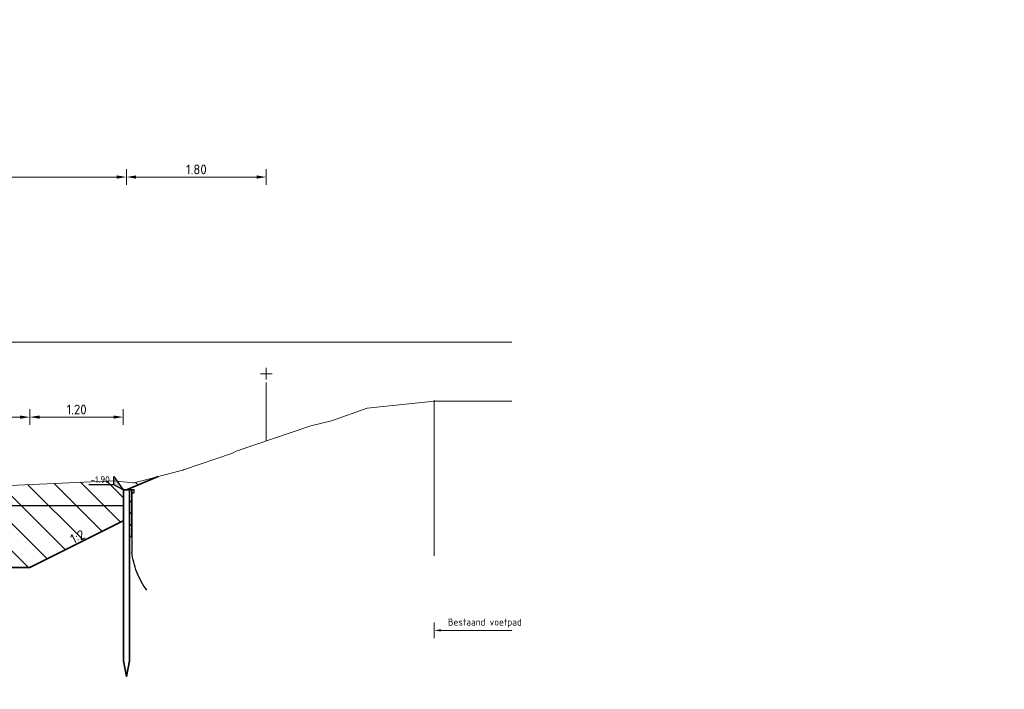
# Model space of a CAD drawing. Header units: metres. Extents: x -1 to 222837, y -2 to 853657.
# Tile 50 of 256: x 111529 to 111542, y 425639 to 425647. Entities that reach past the tile are written whole.
import ezdxf
from ezdxf.enums import TextEntityAlignment as Align

# ---------------------------------------------------------------- set-up
doc = ezdxf.new("R2010")
doc.units = ezdxf.units.M
doc.header["$XCLIPFRAME"] = 0
for name, pattern in [('1-1', [20, 10, -10]), ('AL-NAP_LIJN', [15.25, 12, -1.5, 0.25, -1.5]), ('HIDDENX2', [19.05, 12.7, -6.35])]:
    doc.linetypes.add(name, pattern=pattern)
for name, color, linetype, lineweight in [('A-TXT-T25', 7, 'Continuous', 25), ('B-ALG_TXT', 8, 'Continuous', 5), ('B-WE-GW-MAAIVELD-GD', 93, 'Continuous', 18), ('N-WE-AM-NAP-G', 7, 'AL-NAP_LIJN', 18), ('N-WE-GK-DAMWAND_Hout-G', 40, 'Continuous', 35), ('N-WE-GK-M', 7, 'Continuous', 18), ('N-WE-GW-BERM-G', 90, 'Continuous', 35), ('N-WE-GW-WATERGANG-WERK-A', 92, 'Continuous', 18), ('PR-RASTER-N @ 0.05', 2, 'Continuous', 5), ('X-XX-AL-HOOGTELABEL-S', 90, 'Continuous', 25)]:
    doc.layers.add(name, color=color, linetype=linetype, lineweight=lineweight)
for name, color, linetype in [('NIEUW', 3, 'Continuous'), ('PR-WATER', 140, 'Continuous'), ('X-REF', 7, 'Continuous')]:
    doc.layers.add(name, color=color, linetype=linetype)
doc.styles.add('NLCS-ISO', font='NLCS-ISO.ttf')
doc.styles.add('NLCS-ISO-ANNOTATIEF-T25', font='NLCS-ISO.ttf', dxfattribs={"height": 2.5})
doc.styles.add('NLCS-ISO-M50-T25', font='NLCS-ISO.ttf')
doc.dimstyles.new('NLCS-ANNOTATIEF-T25-PIJL', dxfattribs={"dimtxt": 2.5, "dimasz": 2.5, "dimexe": 2, "dimexo": 2, "dimgap": 0.7, "dimtad": 1, "dimzin": 0, "dimdsep": 46, "dimtxsty": 'NLCS-ISO-ANNOTATIEF-T25', "dimcen": 0, "dimdle": 2, "dimclrd": 256, "dimclre": 256, "dimclrt": 256, "dimadec": 5, "dimazin": 0, "dimtfac": 1, "dimtofl": 0, "dimtmove": 1, "dimatfit": 0, "dimfxl": 2, "dimfxlon": 1, "dimtfillclr": 254, "dimtolj": 1, "dimtzin": 0, "dimlwd": 18, "dimlwe": 18, "dimarcsym": 0})
picture_1 = doc.add_image_def('image1.ecw', size_in_pixel=(400001, 250001))
picture_2 = doc.add_image_def('image2.ecw', size_in_pixel=(120000, 80000))

# ---------------------------------------------------------------- blocks, each defined once
blk = doc.blocks.new('beschoeiing')
at = {"layer": 'N-WE-GK-DAMWAND_Hout-G', "flags": 128}
for points in [[(115181.26, 427398.829), (115181.26, 427398.979), (115181.23, 427398.979), (115181.23, 427398.829)], [(115181.34, 427396.779), (115181.3, 427396.579), (115181.26, 427396.779), (115181.26, 427398.979), (115181.34, 427398.979)], [(115181.26, 427398.679), (115181.26, 427398.829), (115181.23, 427398.829), (115181.23, 427398.679)], [(115181.26, 427398.529), (115181.26, 427398.679), (115181.23, 427398.679), (115181.23, 427398.529)], [(115181.26, 427398.379), (115181.26, 427398.529), (115181.23, 427398.529), (115181.23, 427398.379)]]:
    blk.add_lwpolyline(points, close=True, dxfattribs=at)
at = {"layer": 'NIEUW', "linetype": 'HIDDENX2', "ltscale": 0.5}
blk.add_lwpolyline([(115181.23, 427398.962), (115181.23, 427398.939), (115181.2, 427398.939), (115181.2, 427398.979), (115181.23, 427398.979), (115181.23, 427398.179, -0.131764), (115181.036, 427397.686)], format="xyb", dxfattribs=at)
blk = doc.blocks.new('BESCHOEIING1')
blk.add_blockref('beschoeiing', (-3940.745, -1556.733))
blk = doc.blocks.new('*D1985')
at = {"layer": 'A-TXT-T25', "linetype": 'Continuous', "lineweight": 18, "transparency": 16777216}
for p, q in [((111525.142, 425645.087), (111525.142, 425645.287)), ((111525.267, 425645.187), (111530.197, 425645.187)), ((111530.322, 425645.087), (111530.322, 425645.287))]:
    blk.add_line(p, q, dxfattribs=at)
at = {"layer": 'A-TXT-T25', "transparency": 16777216}
for points in [[(111525.267, 425645.208), (111525.267, 425645.166), (111525.142, 425645.187)], [(111530.197, 425645.208), (111530.197, 425645.166), (111530.322, 425645.187)]]:
    blk.add_solid(points, dxfattribs=at)
at = {"layer": 'Defpoints', "color": 0, "transparency": 16777216}
for p in [(111530.322, 425645.187), (111525.142, 425642.385), (111530.322, 425642.385)]:
    blk.add_point(p, dxfattribs=at)
at = {"layer": 'A-TXT-T25', "transparency": 16777216, "insert": (111527.732, 425645.285), "char_height": 0.125, "attachment_point": 5, "style": 'NLCS-ISO-ANNOTATIEF-T25'}
blk.add_mtext('\\A1;5.18', dxfattribs=at)
blk = doc.blocks.new('SAL-HOOGTELABEL_01-SO')
for p, q in [((-2.46, 1.31), (-2.46, 3.44)), ((-2.46, 3.44), (0, 0)), ((-2.46, 1.31), (-8.84, 1.31)), ((0, 0), (-2.46, 1.31))]:
    blk.add_line(p, q)
blk.add_solid([(-2.46, 3.44), (-2.46, 1.31), (0, 0)])
at = {"style": 'NLCS-ISO'}
blk.add_attdef('...', text='', height=1.8, dxfattribs=at).set_placement((-5.96, 2.61), align=Align.MIDDLE)
blk = doc.blocks.new('*D1987')
at = {"layer": 'A-TXT-T25', "linetype": 'Continuous', "lineweight": 18, "transparency": 16777216}
for p, q in [((111526.481, 425641.998), (111526.481, 425642.198)), ((111529.079, 425641.998), (111529.079, 425642.198)), ((111526.606, 425642.098), (111528.954, 425642.098))]:
    blk.add_line(p, q, dxfattribs=at)
at = {"layer": 'A-TXT-T25', "transparency": 16777216}
for points in [[(111526.606, 425642.119), (111526.606, 425642.077), (111526.481, 425642.098)], [(111528.954, 425642.119), (111528.954, 425642.077), (111529.079, 425642.098)]]:
    blk.add_solid(points, dxfattribs=at)
at = {"layer": 'Defpoints', "color": 0, "transparency": 16777216}
for p in [(111529.079, 425642.098), (111526.481, 425640.162), (111529.079, 425640.162)]:
    blk.add_point(p, dxfattribs=at)
at = {"layer": 'A-TXT-T25', "transparency": 16777216, "insert": (111527.78, 425642.196), "char_height": 0.125, "attachment_point": 5, "style": 'NLCS-ISO-ANNOTATIEF-T25'}
blk.add_mtext('\\A1;2.60', dxfattribs=at)
blk = doc.blocks.new('*D1988')
at = {"layer": 'A-TXT-T25', "linetype": 'Continuous', "lineweight": 18, "transparency": 16777216}
for p, q in [((111529.079, 425641.999), (111529.079, 425642.199)), ((111530.282, 425641.999), (111530.282, 425642.199)), ((111529.204, 425642.099), (111530.157, 425642.099))]:
    blk.add_line(p, q, dxfattribs=at)
at = {"layer": 'A-TXT-T25', "transparency": 16777216}
for points in [[(111529.204, 425642.119), (111529.204, 425642.078), (111529.079, 425642.099)], [(111530.157, 425642.119), (111530.157, 425642.078), (111530.282, 425642.099)]]:
    blk.add_solid(points, dxfattribs=at)
at = {"layer": 'Defpoints', "color": 0, "transparency": 16777216}
for p in [(111530.282, 425642.099), (111530.282, 425640.763), (111529.079, 425640.162)]:
    blk.add_point(p, dxfattribs=at)
at = {"layer": 'A-TXT-T25', "transparency": 16777216, "insert": (111529.681, 425642.196), "char_height": 0.125, "attachment_point": 5, "style": 'NLCS-ISO-ANNOTATIEF-T25'}
blk.add_mtext('\\A1;1.20', dxfattribs=at)
blk = doc.blocks.new('ELEMENT_RASTER')
for p, q in [((0, 10.5), (0, 12.5)), ((-1, 11.5), (1, 11.5)), ((0, 0), (0, 10))]:
    blk.add_line(p, q)
blk = doc.blocks.new('*D1990')
at = {"layer": 'A-TXT-T25', "linetype": 'Continuous', "lineweight": 18, "transparency": 16777216}
for p, q in [((111530.322, 425645.087), (111530.322, 425645.287)), ((111530.447, 425645.187), (111531.997, 425645.187)), ((111532.122, 425645.087), (111532.122, 425645.287))]:
    blk.add_line(p, q, dxfattribs=at)
at = {"layer": 'A-TXT-T25', "transparency": 16777216}
for points in [[(111530.447, 425645.208), (111530.447, 425645.166), (111530.322, 425645.187)], [(111531.997, 425645.208), (111531.997, 425645.166), (111532.122, 425645.187)]]:
    blk.add_solid(points, dxfattribs=at)
at = {"layer": 'Defpoints', "color": 0, "transparency": 16777216}
for p in [(111532.122, 425645.187), (111532.122, 425642.168), (111530.322, 425641.163)]:
    blk.add_point(p, dxfattribs=at)
at = {"layer": 'A-TXT-T25', "transparency": 16777216, "insert": (111531.222, 425645.285), "char_height": 0.125, "attachment_point": 5, "style": 'NLCS-ISO-ANNOTATIEF-T25'}
blk.add_mtext('\\A1;1.80', dxfattribs=at)

msp = doc.modelspace()

# ---------------------------------------------------------------- hatches: boundary and pattern name
at = {"layer": 'N-WE-GW-WATERGANG-WERK-A', "transparency": 33554585}
h = msp.add_hatch(dxfattribs=at)
h.set_pattern_fill('AGW-WERK_ONTGRAVEN', color=256, style=0, pattern_type=2)
h.set_pattern_definition([(135, (0, 0), (-0.1767766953, -0.1767766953), [])])
h.paths.add_polyline_path([(111529.0795, 425640.1619), (111530.282, 425640.7631), (111530.282, 425641.1631), (111530.322, 425641.1631), (111530.7301, 425641.333), (111530.4217, 425641.2517), (111530.404, 425641.2534), (111530.158, 425641.2797), (111528.8469, 425641.219), (111528.8292, 425641.2136), (111528.4871, 425641.2023), (111528.3088, 425641.1944), (111528.3088, 425640.1619)])

# ---------------------------------------------------------------- linework, layer by layer
at = {"layer": 'B-ALG_TXT', "linetype": 'Continuous', "lineweight": 18}
for p, q in [((111534.282, 425639.4546), (111534.282, 425639.2546)), ((111534.372, 425639.3546), (111535.282, 425639.3546))]:
    msp.add_line(p, q, dxfattribs=at)
at = {"layer": 'B-ALG_TXT', "linetype": '1-1', "ltscale": 0.2, "flags": 128}
msp.add_lwpolyline([(111534.282, 425642.3149), (111534.282, 425639.3306)], dxfattribs=at)
at = {"layer": 'B-ALG_TXT'}
msp.add_solid([(111534.372, 425639.3696), (111534.372, 425639.3396), (111534.282, 425639.3546)], dxfattribs=at)
at = {"layer": 'B-WE-GW-MAAIVELD-GD', "color": 93, "linetype": 'Continuous', "lineweight": 18}
for points in [[(111534.2864, 425642.3029), (111533.4203, 425642.212), (111532.9601, 425642.0501), (111532.6936, 425641.988), (111531.7359, 425641.6607), (111531.6864, 425641.6328), (111531.0559, 425641.4191), (111531.0523, 425641.4179), (111530.9963, 425641.4031), (111530.4217, 425641.2517), (111530.404, 425641.2534), (111530.158, 425641.2797), (111528.4418, 425641.2002), (111528.3188, 425641.1944)], [(111534.2864, 425642.3029), (111535.282, 425642.3029)]]:
    msp.add_lwpolyline(points, dxfattribs=at)
at = {"layer": 'N-WE-AM-NAP-G'}
msp.add_line((111535.282, 425643.0631), (111503.0677, 425643.0631), dxfattribs=at)
at = {"layer": 'N-WE-GW-BERM-G', "flags": 128}
for points in [[(111530.7301, 425641.333), (111530.322, 425641.1631)], [(111530.282, 425640.7631), (111529.0795, 425640.1619), (111526.481, 425640.1619), (111525.2785, 425640.7631)]]:
    msp.add_lwpolyline(points, dxfattribs=at)
at = {"layer": 'PR-WATER', "flags": 128}
msp.add_lwpolyline([(111525.2729, 425640.9631), (111530.282, 425640.9631)], dxfattribs=at)

# ---------------------------------------------------------------- block references
at = {"layer": 'N-WE-GK-M', "xscale": -1}
msp.add_blockref('BESCHOEIING1', (222770.8774, -201.0831), dxfattribs=at)
at = {"layer": 'PR-RASTER-N @ 0.05', "xscale": 0.075, "yscale": 0.075, "zscale": 0.075}
msp.add_blockref('ELEMENT_RASTER', (111532.122, 425641.7927), dxfattribs=at)
at = {"layer": 'X-XX-AL-HOOGTELABEL-S', "xscale": 0.05, "yscale": 0.05}
msp.add_blockref('SAL-HOOGTELABEL_01-SO', (111530.282, 425641.1631), dxfattribs=at).add_auto_attribs({'...': '-1.90'})

# ---------------------------------------------------------------- texts
at = {"layer": 'A-TXT-T25', "style": 'NLCS-ISO'}
msp.add_text('1:2', height=0.125, rotation=26.47446, dxfattribs=at).set_placement((111529.6408, 425640.4638))
at = {"layer": 'B-ALG_TXT', "insert": (111534.934, 425639.4481), "char_height": 0.09, "attachment_point": 5, "style": 'NLCS-ISO-M50-T25'}
msp.add_mtext('\\A1;Bestaand voetpad', dxfattribs=at)

# ---------------------------------------------------------------- dimensions: what is measured, and where the dimension line sits
at = {"layer": 'A-TXT-T25'}
for base, p1, p2, picture, middle in [((111530.322, 425645.1873, -0.2), (111525.142, 425642.3853, -0.2), (111530.322, 425642.3853, -0.2), '*D1985', (111527.732, 425645.2848, -0.2)), ((111532.122, 425645.1873, -0.1), (111530.322, 425641.1631, -0.1), (111532.122, 425642.1677, -0.1), '*D1990', (111531.222, 425645.2848, -0.1)), ((111529.0795, 425642.098, -0.1), (111526.481, 425640.1619, -0.1), (111529.0795, 425640.1619, -0.1), '*D1987', (111527.7803, 425642.1955, -0.1)), ((111530.282, 425642.0986, -0.1), (111529.0795, 425640.1619, -0.1), (111530.282, 425640.7631, -0.1), '*D1988', (111529.6807, 425642.1961, -0.1))]:
    dim = msp.add_linear_dim(base=base, p1=p1, p2=p2, dimstyle='NLCS-ANNOTATIEF-T25-PIJL', dxfattribs=at)
    dim.commit()
    dim.dimension.update_dxf_attribs({"geometry": picture, "text_midpoint": middle})

# ---------------------------------------------------------------- pictures from other files: only their frames are drawn
at = {"layer": 'X-REF'}
image = msp.add_image(picture_1, insert=(100000.0001, 424999.9001), size_in_units=(40000, 25000.0375), dxfattribs=at)
image.set_boundary_path([(93497.8255, 208977.5368), (156894.5073, 250000.5)])
image = msp.add_image(picture_2, insert=(109499.5231, 424999.9595), size_in_units=(6001.8618, 4001.2412), dxfattribs=at)
image.dxf.flags = 7

doc.saveas('drawing.dxf')
